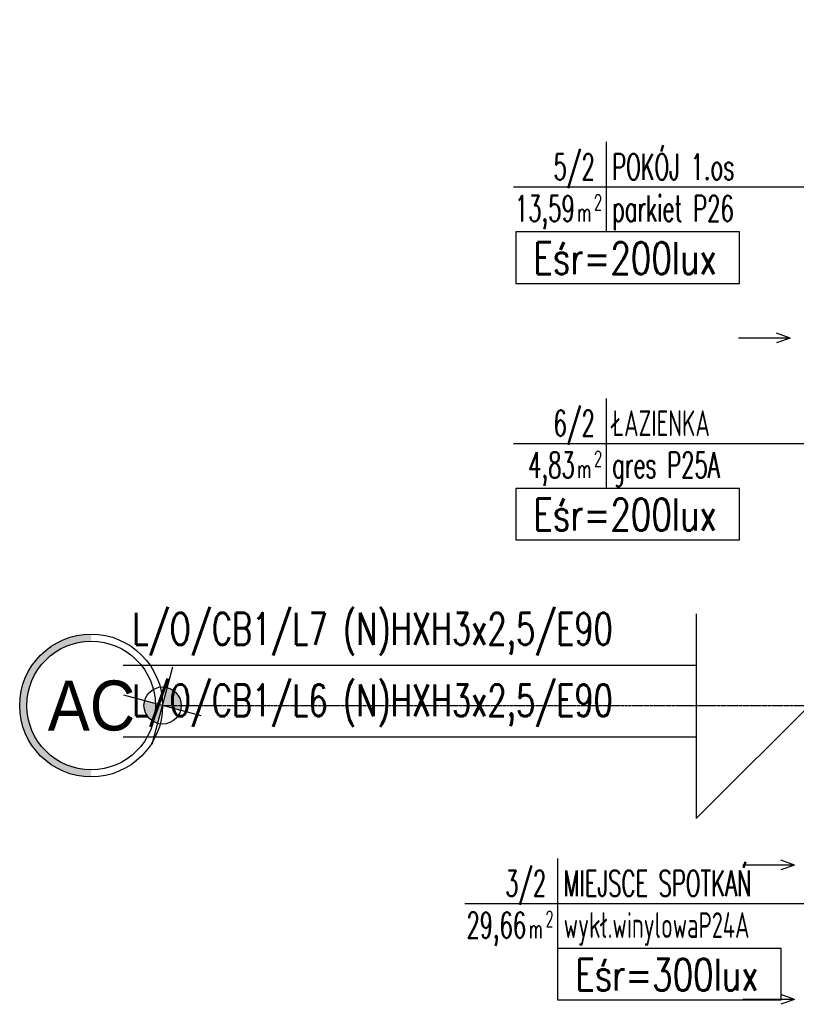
# Model space of a CAD drawing. Header units: inches. Extents: x -281236 to -70395, y 38777 to 102341.
# Tile 149 of 244: x -143289 to -142802, y 58869 to 59487. Entities that reach past the tile are written whole.
import ezdxf
from ezdxf.enums import TextEntityAlignment as Align

# ---------------------------------------------------------------- set-up
doc = ezdxf.new("R2010")
doc.units = ezdxf.units.IN
doc.header["$MEASUREMENT"] = 0
doc.linetypes.add('CENTER', pattern=[2, 1.25, -0.25, 0.25, -0.25])
doc.layers.get('0').update_dxf_attribs({"color": 101})
for name, color, linetype in [('E-90', 6, 'Continuous'), ('E-OPIS-POM', 6, 'Continuous'), ('E35', 6, 'Continuous'), ('Ins-went-opis', 141, 'Continuous'), ('Os-osie glowne', 8, 'CENTER'), ('Os-osie-opis', 8, 'Continuous')]:
    doc.layers.add(name, color=color, linetype=linetype)
doc.styles.add('dwg_opis duży', font='ARIAL.TTF', dxfattribs={"width": 0.9})
doc.styles.add('KA wymiar', font='romans.shx', dxfattribs={"width": 0.6})
doc.styles.add('ROMANS', font='romans', dxfattribs={"width": 0.85})

# ---------------------------------------------------------------- blocks, each defined once
blk = doc.blocks.new('pow')
for p, q in [((0, 0.523), (0, -0.523)), ((-1.075, 0), (1.78, 0))]:
    blk.add_line(p, q)
at = {"style": 'KA wymiar', "width": 0.6}
for s, height, p in [('2', 0.18, (-0.139, -0.27)), ('m', 0.21, (-0.333, -0.401))]:
    blk.add_text(s, height=height, dxfattribs=at).set_placement(p)
for tag, p in [('01', (-0.131, 0.084)), ('000.00', (-0.364, -0.401))]:
    blk.add_attdef(tag, text='', height=0.3, dxfattribs=at).set_placement(p, align=Align.RIGHT)
for tag, p in [('POMIESZCZENIE', (0.071, 0.084)), ('POSADZKA', (0.071, -0.401))]:
    blk.add_attdef(tag, p, '', height=0.3, dxfattribs=at)
blk = doc.blocks.new('0630_STRZAŁKA')
at = {"ltscale": 0.5}
for points in [[(0, 0), (-3.03, -8.56)], [(0, 0), (0, -32.43)], [(0, 0), (3.03, -8.56)]]:
    blk.add_lwpolyline(points, dxfattribs=at)
blk = doc.blocks.new('_opis_osi')
blk.add_hatch(color=256).paths.add_polyline_path([(32, -32), (28.8, -32, -1), (-28.8, -32), (-32, -32, 1)])
at = {"layer": 'Defpoints'}
h = blk.add_hatch(color=256, dxfattribs=at)
h.paths.add_polyline_path([(-2.15, -8.04, 0.414214), (8.04, -2.15), (0, 0)])
h.paths.add_polyline_path([(-8.04, 2.15), (0, 0), (2.15, 8.04, 0.414214)])
for radius in [32, 28.8]:
    blk.add_circle((0, -32), radius)
for p, q in [((4.64, 17.31), (-4.64, -17.31)), ((17.31, -4.64), (-17.31, 4.64))]:
    blk.add_line(p, q, dxfattribs=at)
blk.add_circle((0, 0), 8.32, dxfattribs=at)
at = {"style": 'dwg_opis duży', "width": 0.9}
blk.add_attdef('AXNAMEV', text='', height=22.4, rotation=90, dxfattribs=at).set_placement((0, -32), align=Align.MIDDLE_CENTER)

msp = doc.modelspace()

# ---------------------------------------------------------------- linework, layer by layer
at = {"layer": 'E35'}
for p, q in [((-141951.95, 59898.5), (-142864.79, 58985.66)), ((-142825.2, 59381.87), (-142705.93, 59381.87)), ((-142825.2, 59220.98), (-142429.78, 59220.98)), ((-142864.79, 59114.15), (-142864.79, 58985.66)), ((-142864.79, 59081.54), (-143224.05, 59081.54)), ((-142864.79, 59036.71), (-143224.05, 59036.71)), ((-142855.62, 58932.35), (-142706.4, 58932.35))]:
    msp.add_line(p, q, dxfattribs=at)
at = {"layer": 'E35', "linetype": 'Continuous', "ltscale": 0.3}
for points in [[(-142977.95, 59321.35), (-142837.61, 59321.35), (-142837.61, 59353.63), (-142977.95, 59353.63)], [(-142977.95, 59160.46), (-142837.61, 59160.46), (-142837.61, 59192.74), (-142977.95, 59192.74)], [(-142951.72, 58871.84), (-142811.39, 58871.84), (-142811.39, 58904.12), (-142951.72, 58904.12)]]:
    msp.add_lwpolyline(points, close=True, dxfattribs=at)
at = {"layer": 'Os-osie glowne'}
msp.add_lwpolyline([(-143199.4, 59056.54), (-138010.88, 59056.54)], dxfattribs=at)

# ---------------------------------------------------------------- block references
at = {"layer": 'E-OPIS-POM', "xscale": 54, "yscale": 54, "zscale": 54}
for p, values in [((-142921.31, 59381.87), {'000.00': '13,59', '01': '5/2', 'POMIESZCZENIE': 'POKÓJ 1.os', 'POSADZKA': 'parkiet P26'}), ((-142921.31, 59220.98), {'000.00': '4,83', '01': '6/2', 'POMIESZCZENIE': 'ŁAZIENKA', 'POSADZKA': 'gres P25A'}), ((-142951.72, 58932.35), {'000.00': '29,66', '01': '3/2', 'POMIESZCZENIE': 'MIEJSCE SPOTKAŃ', 'POSADZKA': 'wykł.winylowaP24A'})]:
    msp.add_blockref('pow', p, dxfattribs=at).add_auto_attribs(values)
at = {"layer": 'Ins-went-opis', "xscale": -1, "rotation": 270}
for p in [(-142805.88, 59287.08), (-142803.08, 58872.13)]:
    msp.add_blockref('0630_STRZAŁKA', p, dxfattribs=at)
at = {"layer": 'Ins-went-opis', "rotation": 270}
msp.add_blockref('0630_STRZAŁKA', (-142803.08, 58956.47), dxfattribs=at)
at = {"layer": 'Os-osie-opis'}
ref = msp.add_blockref('_opis_osi', (-143199.4, 59056.54), dxfattribs=dict(at, xscale=1.400000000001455, yscale=1.400000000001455, zscale=1.4, rotation=270))
ref.add_attrib('AXNAMEV', 'AC', dxfattribs={"layer": '0', "height": 31.36, "style": 'dwg_opis duży', "width": 0.9}).set_placement((-143243.97, 59056.54), align=Align.MIDDLE_CENTER)

# ---------------------------------------------------------------- texts
at = {"layer": 'E-90', "style": 'ROMANS', "width": 0.75}
for s, p in [('Eśr=200lux', (-142909.29, 59337.2)), ('Eśr=200lux', (-142909.29, 59176.31)), ('Eśr=300lux', (-142883.07, 58887.68))]:
    msp.add_text(s, height=20, rotation=360, dxfattribs=at).set_placement(p, align=Align.MIDDLE)
at = {"layer": 'E35', "style": 'ROMANS', "width": 0.7}
for s, p in [('L/O/CB1/L7 (N)HXH3x2,5/E90', (-143218.28, 59094.61)), ('L/O/CB1/L6 (N)HXH3x2,5/E90', (-143218.28, 59049.77))]:
    msp.add_text(s, height=20, dxfattribs=at).set_placement(p)

doc.saveas('drawing.dxf')
